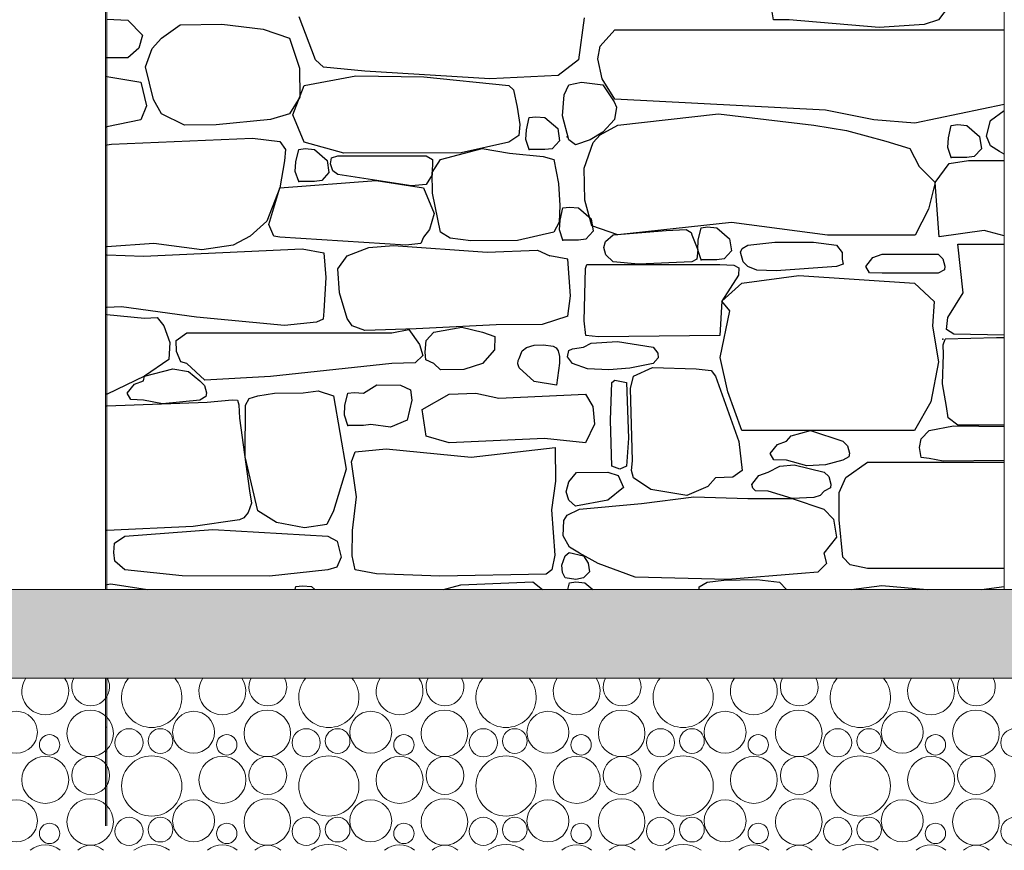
# Model space of a CAD drawing. Extents: x 169645 to 508157, y -5167 to 165945.
# Tile 26 of 130: x 291144 to 293145, y -550 to 1138. Entities that reach past the tile are written whole.
import ezdxf

# ---------------------------------------------------------------- set-up
doc = ezdxf.new("R2010")
doc.units = 0
doc.header["$MEASUREMENT"] = 0
for name, color, linetype in [('Dallage', 7, 'Continuous'), ('Maillage', 7, 'Continuous'), ('Murs  Pierre', 7, 'Continuous'), ('Murs Périphériques', 7, 'Continuous'), ('Sols Exter', 7, 'Continuous')]:
    doc.layers.add(name, color=color, linetype=linetype)

msp = doc.modelspace()

# ---------------------------------------------------------------- hatches: boundary and pattern name
at = {"layer": 'Sols Exter', "linetype": 'Continuous', "lineweight": 15}
msp.add_hatch(color=256, dxfattribs=at).paths.add_polyline_path([(289005.5, -200), (303635.7, -200), (303635.7, -20), (289005.5, -20)], flags=0)

# ---------------------------------------------------------------- linework, layer by layer
at = {"layer": 'Dallage', "linetype": 'Continuous', "lineweight": 20}
msp.add_line((291318.6, -350), (291321.5, -350), dxfattribs=at)
at = {"layer": 'Maillage', "linetype": 'Continuous', "lineweight": 9}
for centre, radius in [((291137.5, -310.1), 42.6), ((291287.3, -312.3), 47.3), ((291497.5, -310.1), 42.6), ((291647.3, -312.3), 47.3), ((291857.5, -310.1), 42.6), ((292007.3, -312.3), 47.3), ((292217.5, -310.1), 42.6), ((292367.3, -312.3), 47.3), ((292577.5, -310.1), 42.6), ((292727.3, -312.3), 47.3), ((292937.5, -310.1), 42.6), ((293087.3, -312.3), 47.3), ((291204.9, -335.6), 20.7), ((291366.3, -331.4), 28.6), ((291430.2, -327.9), 25.1), ((291564.9, -335.6), 20.7), ((291726.3, -331.4), 28.6), ((291790.2, -327.9), 25.1), ((291924.9, -335.6), 20.7), ((292086.3, -331.4), 28.6), ((292150.2, -327.9), 25.1), ((292284.9, -335.6), 20.7), ((292446.3, -331.4), 28.6), ((292510.2, -327.9), 25.1), ((292644.9, -335.6), 20.7), ((292806.3, -331.4), 28.6), ((292870.2, -327.9), 25.1), ((293004.9, -335.6), 20.7), ((293166.3, -331.4), 28.6), ((291196, -406.8), 47.7), ((291288.3, -397.9), 38.4), ((291412.4, -419.2), 61.2), ((291556, -406.8), 47.7), ((291648.3, -397.9), 38.4), ((291772.4, -419.2), 61.2), ((291916, -406.8), 47.7), ((292008.3, -397.9), 38.4), ((292132.4, -419.2), 61.2), ((292276, -406.8), 47.7), ((292368.3, -397.9), 38.4), ((292492.4, -419.2), 61.2), ((292636, -406.8), 47.7), ((292728.3, -397.9), 38.4), ((292852.4, -419.2), 61.2), ((292996, -406.8), 47.7), ((293088.3, -397.9), 38.4), ((291137.5, -490.1), 42.6), ((291287.3, -492.3), 47.3), ((291497.5, -490.1), 42.6), ((291647.3, -492.3), 47.3), ((291857.5, -490.1), 42.6), ((292007.3, -492.3), 47.3), ((292217.5, -490.1), 42.6), ((292367.3, -492.3), 47.3), ((292577.5, -490.1), 42.6), ((292727.3, -492.3), 47.3), ((292937.5, -490.1), 42.6), ((293087.3, -492.3), 47.3), ((291204.9, -515.6), 20.7), ((291366.3, -511.4), 28.6), ((291430.2, -507.9), 25.1), ((291564.9, -515.6), 20.7), ((291726.3, -511.4), 28.6), ((291790.2, -507.9), 25.1), ((291924.9, -515.6), 20.7), ((292086.3, -511.4), 28.6), ((292150.2, -507.9), 25.1), ((292284.9, -515.6), 20.7), ((292446.3, -511.4), 28.6), ((292510.2, -507.9), 25.1), ((292644.9, -515.6), 20.7), ((292806.3, -511.4), 28.6), ((292870.2, -507.9), 25.1), ((293004.9, -515.6), 20.7), ((293166.3, -511.4), 28.6)]:
    msp.add_circle(centre, radius, dxfattribs=at)
for centre, radius, start, end in [((291196, -226.8), 47.7, 145.8808, 34.1192), ((291288.3, -217.9), 38.4, 152.1116, 27.8884), ((291412.4, -239.2), 61.2, 140.159, 39.841), ((291556, -226.8), 47.7, 145.8808, 34.1192), ((291648.3, -217.9), 38.4, 152.1116, 27.8884), ((291772.4, -239.2), 61.2, 140.159, 39.841), ((291916, -226.8), 47.7, 145.8808, 34.1192), ((292008.3, -217.9), 38.4, 152.1116, 27.8884), ((292132.4, -239.2), 61.2, 140.159, 39.841), ((292276, -226.8), 47.7, 145.8808, 34.1192), ((292368.3, -217.9), 38.4, 152.1116, 27.8884), ((292492.4, -239.2), 61.2, 140.159, 39.841), ((292636, -226.8), 47.7, 145.8808, 34.1192), ((292728.3, -217.9), 38.4, 152.1116, 27.8884), ((292852.4, -239.2), 61.2, 140.159, 39.841), ((292996, -226.8), 47.7, 145.8808, 34.1192), ((293088.3, -217.9), 38.4, 152.1116, 27.8884), ((291196, -586.8), 47.7, 50.6117, 129.3883), ((291288.3, -577.9), 38.4, 47.0012, 132.9988), ((291412.4, -599.2), 61.2, 53.6915, 126.3085), ((291556, -586.8), 47.7, 50.6117, 129.3883), ((291648.3, -577.9), 38.4, 47.0012, 132.9988), ((291772.4, -599.2), 61.2, 53.6915, 126.3085), ((291916, -586.8), 47.7, 50.6117, 129.3883), ((292008.3, -577.9), 38.4, 47.0012, 132.9988), ((292132.4, -599.2), 61.2, 53.6915, 126.3085), ((292276, -586.8), 47.7, 50.6117, 129.3883), ((292368.3, -577.9), 38.4, 47.0012, 132.9988), ((292492.4, -599.2), 61.2, 53.6915, 126.3085), ((292636, -586.8), 47.7, 50.6117, 129.3883), ((292728.3, -577.9), 38.4, 47.0012, 132.9988), ((292852.4, -599.2), 61.2, 53.6915, 126.3085), ((292996, -586.8), 47.7, 50.6117, 129.3883), ((293088.3, -577.9), 38.4, 47.0012, 132.9988)]:
    msp.add_arc(centre, radius, start, end, dxfattribs=at)
at = {"layer": 'Murs  Pierre', "linetype": 'Continuous', "lineweight": 20}
for p, q in [((291321.5, 4547.2), (291321.5, -20)), ((293144.9, 4550), (293144.9, -20))]:
    msp.add_line(p, q, dxfattribs=at)
at = {"layer": 'Murs  Pierre', "linetype": 'Continuous'}
for p, q in [((292676, 1137.2), (292667.7, 1185.9)), ((293052.4, 1192.2), (293011.4, 1137.2)), ((291744.9, 1056), (291711.9, 1143.4)), ((292291.4, 1141.4), (292279.9, 1056)), ((291321.5, 1138.8), (291364, 1136.5)), ((291364, 1136.5), (291393.6, 1106.3)), ((291432, 1100.2), (291470.3, 1126.8)), ((291470.3, 1126.8), (291554.7, 1128.4)), ((291554.7, 1128.4), (291638.8, 1118.2)), ((292707.8, 1137.2), (292676, 1137.2)), ((292890.4, 1121.8), (292707.8, 1137.2)), ((292982.3, 1127.8), (292890.4, 1121.8)), ((293011.4, 1137.2), (292982.3, 1127.8)), ((291393.6, 1106.3), (291386.2, 1079.7)), ((291638.8, 1118.2), (291692.1, 1100.2)), ((292323.6, 1083.7), (292353.3, 1116.7)), ((292353.3, 1116.7), (293144.9, 1116.7)), ((291413.3, 1078.9), (291432, 1100.2)), ((291692.1, 1100.2), (291712.5, 1038.8)), ((292319, 1058), (292323.6, 1083.7)), ((291386.2, 1079.7), (291364, 1059.9)), ((291399.7, 1041.5), (291413.3, 1078.9)), ((291321.5, 1059.9), (291318.6, 1059.9)), ((291321.5, 1059.9), (291318.6, 1059.9)), ((291364, 1059.9), (291321.5, 1059.9)), ((291416, 975.4), (291399.7, 1041.5)), ((291761.7, 1041), (291744.9, 1056)), ((291845.6, 1033), (291761.7, 1041)), ((292279.9, 1056), (292238.6, 1024.1)), ((292327.6, 1017.7), (292319, 1058)), ((291318.6, 1022.6), (291321.5, 1022.1)), ((291318.6, 1022.6), (291321.5, 1022.1)), ((291321.5, 1022.1), (291390.4, 1010.4)), ((291712.5, 1038.8), (291713.1, 980.4)), ((291722.4, 1003.8), (291827, 1023.7)), ((291827, 1023.7), (291965.1, 1021.6)), ((292099.5, 1017.2), (291845.6, 1033)), ((291965.1, 1021.6), (292138.3, 1003.8)), ((292238.6, 1024.1), (292099.5, 1017.2)), ((291390.4, 1010.4), (291401.7, 962.7)), ((291699.5, 944.5), (291722.4, 1003.8)), ((292138.3, 1003.8), (292147.9, 995.3)), ((292250.8, 984.6), (292260.3, 1005.2)), ((292260.3, 1005.2), (292286, 1010.9)), ((292286, 1010.9), (292329.2, 1005.2)), ((292353.3, 976.1), (292327.6, 1017.7)), ((292329.2, 1005.2), (292352.1, 971)), ((292147.9, 995.3), (292155.3, 959.9)), ((292247, 941.9), (292250.8, 984.6)), ((291401.7, 962.7), (291390.4, 933.9)), ((291432, 946.4), (291416, 975.4)), ((291713.1, 980.4), (291692.1, 946.4)), ((292352.1, 971), (292357, 959.6)), ((292781.5, 953.9), (292353.3, 976.1)), ((293144.9, 965.2), (292963, 927.5)), ((291478.9, 923.1), (291432, 946.4)), ((291692.1, 946.4), (291653.5, 935)), ((291722.4, 889), (291699.5, 944.5)), ((292155.3, 959.9), (292160.2, 924.7)), ((292179.7, 938.9), (292192.9, 940.5)), ((292192.9, 940.5), (292211.4, 938.9)), ((292260.3, 893.5), (292247, 941.9)), ((292357, 959.6), (292353.1, 934.9)), ((292359.9, 923.3), (292563.9, 946.4)), ((292563.9, 946.4), (292758, 923.3)), ((292880.1, 933.9), (292781.5, 953.9)), ((293117, 932.6), (293144.9, 952.9)), ((291390.4, 933.9), (291321.5, 919.8)), ((291543.4, 923.9), (291478.9, 923.1)), ((291653.5, 935), (291543.4, 923.9)), ((292160.2, 924.7), (292158.4, 902.4)), ((292173.9, 913.8), (292179.7, 938.9)), ((292211.4, 938.9), (292237.4, 916.2)), ((292323.6, 903.5), (292359.9, 923.3)), ((292353.1, 934.9), (292328.9, 908.8)), ((292758, 923.3), (292824.6, 912.7)), ((292963, 927.5), (292880.1, 933.9)), ((293031.3, 897.6), (293037, 922.7)), ((293037, 922.7), (293050.3, 924.3)), ((293050.3, 924.3), (293068.7, 922.7)), ((293068.7, 922.7), (293094.7, 900.1)), ((293108.7, 901.1), (293117, 932.6)), ((291320, 919.5), (291318.6, 919.5)), ((291320, 919.5), (291318.6, 919.5)), ((291321.5, 919.8), (291320, 919.5)), ((291321.5, 919.8), (291320, 919.5)), ((292158.4, 902.4), (292138.3, 889)), ((292172.7, 894.2), (292173.9, 913.8)), ((292237.4, 916.2), (292241.1, 891.7)), ((292328.9, 908.8), (292303.6, 893.5)), ((292309.8, 888.3), (292323.6, 903.5)), ((292824.6, 912.7), (292904.5, 891)), ((293117, 881.1), (293108.7, 901.1)), ((291318.6, 882.8), (291321.5, 883.3)), ((291318.6, 882.8), (291321.5, 883.3)), ((291321.5, 883.3), (291331, 884.8)), ((291331, 884.8), (291617.4, 897.1)), ((291617.4, 897.1), (291672.9, 890.3)), ((291672.9, 890.3), (291684.3, 874.1)), ((291802.5, 866.2), (291722.4, 889)), ((292138.3, 889), (292041.3, 867.4)), ((292179.7, 873.5), (292172.7, 894.2)), ((292241.1, 891.7), (292226.4, 875.4)), ((292273.5, 883.6), (292260.3, 893.5)), ((292303.6, 893.5), (292273.5, 883.6)), ((292291.3, 836.2), (292309.8, 888.3)), ((292904.5, 891), (292953.3, 875.8)), ((293030, 878), (293031.3, 897.6)), ((293094.7, 900.1), (293098.4, 875.5)), ((293135.4, 869.8), (293117, 881.1)), ((291684.3, 874.1), (291682.4, 850.8)), ((291705.4, 848.9), (291711.2, 874)), ((291711.2, 874), (291724.5, 875.6)), ((291724.5, 875.6), (291742.9, 874)), ((291742.9, 874), (291768.9, 851.3)), ((291777.7, 856.6), (291790.7, 860.8)), ((291790.7, 860.8), (291970.1, 860.8)), ((292041.3, 867.4), (291802.5, 866.2)), ((291970.1, 860.8), (291982.8, 853.8)), ((291999, 853.3), (292083.7, 875.6)), ((292083.7, 875.6), (292139.7, 866.5)), ((292139.7, 866.5), (292207.9, 859.8)), ((292211.4, 873.5), (292179.7, 873.5)), ((292226.4, 875.4), (292211.4, 873.5)), ((292953.3, 875.8), (292971.8, 839.5)), ((293037, 857.4), (293030, 878)), ((293098.4, 875.5), (293083.7, 859.3)), ((293144.9, 864.2), (293135.4, 869.8)), ((291682.4, 850.8), (291672.6, 795.9)), ((291704.2, 829.3), (291705.4, 848.9)), ((291768.9, 851.3), (291772.6, 826.8)), ((291775.4, 845), (291777.7, 856.6)), ((291780.3, 830.4), (291775.4, 845)), ((291982.8, 853.8), (291982.3, 822.7)), ((291982.5, 826.8), (291999, 853.3)), ((292207.9, 859.8), (292229.4, 853.3)), ((292229.4, 853.3), (292238.7, 804.6)), ((293004.7, 806.6), (293032.6, 845.6)), ((293032.6, 845.6), (293072.2, 851.4)), ((293068.7, 857.4), (293037, 857.4)), ((293083.7, 859.3), (293068.7, 857.4)), ((293072.2, 851.4), (293144.9, 851.4)), ((291711.2, 808.6), (291704.2, 829.3)), ((291772.6, 826.8), (291757.9, 810.6)), ((291790.7, 822.8), (291780.3, 830.4)), ((291940.2, 800), (291790.7, 822.8)), ((291982.3, 822.7), (291970.1, 802.7)), ((291983.3, 784.9), (291982.5, 826.8)), ((292292.6, 770.8), (292291.3, 836.2)), ((292971.8, 839.5), (293004.7, 806.6)), ((291672.6, 795.9), (291868.3, 810.7)), ((291742.9, 808.6), (291711.2, 808.6)), ((291757.9, 810.6), (291742.9, 808.6)), ((291868.3, 810.7), (291964.7, 795.9)), ((291970.1, 802.7), (291940.2, 800)), ((292238.7, 804.6), (292241.8, 759.9)), ((293004.7, 806.6), (292991, 752.3)), ((293012.8, 696.2), (293004.7, 806.6)), ((291672.6, 795.9), (291646.6, 728.4)), ((291650.7, 721.5), (291672.6, 795.9)), ((291964.7, 795.9), (291986.7, 743.6)), ((291999, 706.1), (291983.3, 784.9)), ((292306.5, 718.7), (292292.6, 770.8)), ((291986.7, 743.6), (291976.9, 711.5)), ((292241.8, 759.9), (292240.3, 726.2)), ((292242.3, 730.2), (292248, 755.3)), ((292248, 755.3), (292261.3, 756.9)), ((292261.3, 756.9), (292279.7, 755.3)), ((292279.7, 755.3), (292305.7, 732.7)), ((292991, 752.3), (292963.9, 700.1)), ((291646.6, 728.4), (291612.2, 697.6)), ((291660.3, 697.9), (291650.7, 721.5)), ((292240.3, 726.2), (292229.4, 706.1)), ((292241, 710.6), (292242.3, 730.2)), ((292305.7, 732.7), (292309.4, 708.1)), ((292590.3, 725.3), (292359.9, 700.2)), ((292785.7, 699.5), (292590.3, 725.3)), ((291976.9, 711.5), (291964.7, 695.6)), ((292018.6, 693.9), (291999, 706.1)), ((292229.4, 706.1), (292155.7, 689)), ((292248, 689.9), (292241, 710.6)), ((292309.4, 708.1), (292294.7, 691.9)), ((292359.9, 700.2), (292306.5, 718.7)), ((292349.8, 700.2), (292457.9, 709.3)), ((292457.9, 709.3), (292498.7, 711.1)), ((292498.7, 711.1), (292508.3, 705.5)), ((292508.3, 705.5), (292510.1, 700.2)), ((292523.1, 689.7), (292528.9, 714.8)), ((292528.9, 714.8), (292542.1, 716.4)), ((292542.1, 716.4), (292560.6, 714.8)), ((292560.6, 714.8), (292586.6, 692.2)), ((293104.1, 709.4), (293012.8, 696.2)), ((293144.9, 698.7), (293104.1, 709.4)), ((291416.5, 682.7), (291321.5, 676)), ((291514.1, 670.2), (291416.5, 682.7)), ((291612.2, 697.6), (291577.9, 679.7)), ((291672.6, 695.6), (291660.3, 697.9)), ((291928.9, 679.4), (291672.6, 695.6)), ((291959.5, 682.7), (291928.9, 679.4)), ((291964.7, 695.6), (291959.5, 682.7)), ((292060.7, 688.1), (292018.6, 693.9)), ((292155.7, 689), (292060.7, 688.1)), ((292279.7, 689.9), (292248, 689.9)), ((292294.7, 691.9), (292279.7, 689.9)), ((292331.2, 674.6), (292334.4, 686.9)), ((292334.4, 686.9), (292349.8, 700.2)), ((292510.1, 700.2), (292521.9, 670.1)), ((292521.9, 670.1), (292523.1, 689.7)), ((292586.6, 692.2), (292590.3, 667.7)), ((292624, 679.4), (292678.6, 685.5)), ((292678.6, 685.5), (292719.4, 685.8)), ((292719.4, 685.8), (292757, 685.6)), ((292757, 685.6), (292804.2, 679.4)), ((292963.9, 700.1), (292785.7, 699.5)), ((293050.4, 681.7), (293144.9, 681.7)), ((293061.5, 582.5), (293050.4, 681.7)), ((291321.5, 676), (291318.6, 675.8)), ((291321.5, 676), (291318.6, 675.8)), ((291395.7, 657), (291718.3, 672)), ((291577.9, 679.7), (291514.1, 670.2)), ((291718.3, 672), (291762, 663.9)), ((291762, 663.9), (291765.9, 614)), ((291809.6, 658), (291853.4, 674.7)), ((291853.4, 674.7), (291903.5, 678.7)), ((291903.5, 678.7), (292094.4, 665.1)), ((292094.4, 665.1), (292196.3, 669.1)), ((292196.3, 669.1), (292221.4, 658)), ((292335.5, 659.8), (292331.2, 674.6)), ((292521.9, 670.1), (292520.3, 651.2)), ((292528.9, 649.5), (292521.9, 670.1)), ((292590.3, 667.7), (292575.6, 651.4)), ((292608.8, 665.2), (292612.2, 672.9)), ((292614.1, 645.4), (292608.8, 665.2)), ((292612.2, 672.9), (292624, 679.4)), ((292804.2, 679.4), (292815.3, 664.8)), ((292815.3, 664.8), (292815.8, 650.9)), ((292878.1, 654.3), (292896.6, 661.3)), ((292896.6, 661.3), (293010.8, 661.3)), ((293010.8, 661.3), (293020.3, 652)), ((291318.6, 659.7), (291321.5, 659.6)), ((291318.6, 659.7), (291321.5, 659.6)), ((291321.5, 659.6), (291395.7, 657)), ((291790.7, 631.7), (291809.6, 658)), ((292258.1, 651), (292221.4, 658)), ((292263.2, 576.6), (292258.1, 651)), ((292349.8, 645.4), (292335.5, 659.8)), ((292401.5, 640.6), (292349.8, 645.4)), ((292510.1, 645.4), (292401.5, 640.6)), ((292520.3, 651.2), (292510.1, 645.4)), ((292560.6, 649.5), (292528.9, 649.5)), ((292575.6, 651.4), (292560.6, 649.5)), ((292624, 636.1), (292614.1, 645.4)), ((292817.5, 641.1), (292804.2, 636.1)), ((292815.8, 650.9), (292817.5, 641.1)), ((292863.4, 636.1), (292878.1, 654.3)), ((293020.3, 652), (293024.3, 636.7)), ((291794, 582.8), (291790.7, 631.7)), ((292291.2, 526), (292293.8, 631.8)), ((292293.8, 631.8), (292296.6, 640.1)), ((292296.6, 640.1), (292567.2, 640.1)), ((292567.2, 640.1), (292595, 638.8)), ((292595, 638.8), (292605.3, 633.3)), ((292605.3, 633.3), (292604.5, 618.6)), ((292641.9, 628.7), (292624, 636.1)), ((292681.3, 627.1), (292641.9, 628.7)), ((292804.2, 636.1), (292681.3, 627.1)), ((292870.9, 623.2), (292863.4, 636.1)), ((292896.6, 622.3), (292870.9, 623.2)), ((293010.8, 622.3), (292896.6, 622.3)), ((293023.3, 629.3), (293010.8, 622.3)), ((293024.3, 636.7), (293023.3, 629.3)), ((291765.9, 614), (291762, 545.7)), ((292604.5, 618.6), (292571, 565.5)), ((292571, 565.5), (292611.4, 602.5)), ((292611.4, 602.5), (292727.6, 617.7)), ((292727.6, 617.7), (292962.6, 602.5)), ((292962.6, 602.5), (293002.2, 564.9)), ((291809.6, 530.6), (291794, 582.8)), ((293030.2, 532.5), (293061.5, 582.5)), ((292258.1, 535), (292263.2, 576.6)), ((292571, 565.5), (292567.2, 496.2)), ((292586.9, 545.9), (292571, 565.5)), ((293002.2, 564.9), (292999, 514.7)), ((291321.5, 552.8), (291318.6, 552.6)), ((291321.5, 552.8), (291318.6, 552.6)), ((291350.9, 553.9), (291321.5, 552.8)), ((291503.3, 533.4), (291350.9, 553.9)), ((291762, 545.7), (291760.6, 529.4)), ((292567.4, 451.5), (292586.9, 545.9)), ((291318.6, 539.1), (291321.5, 538.8)), ((291318.6, 539.1), (291321.5, 538.8)), ((291321.5, 538.8), (291397.7, 531.2)), ((291397.7, 531.2), (291423.3, 532.2)), ((291423.3, 532.2), (291436.8, 515.3)), ((291682.1, 516.5), (291503.3, 533.4)), ((291747.2, 523), (291682.1, 516.5)), ((291760.6, 529.4), (291747.2, 523)), ((291819.9, 515.9), (291809.6, 530.6)), ((292258.1, 535), (292205.9, 518.4)), ((292294.4, 496.2), (292291.2, 526)), ((293027.4, 508), (293030.2, 532.5)), ((291436.8, 515.3), (291449.1, 481.6)), ((291461.9, 485.5), (291484.1, 501.5)), ((291484.1, 501.5), (291900.6, 501.5)), ((291845.3, 506.4), (291819.9, 515.9)), ((291949.5, 509.5), (291845.3, 506.4)), ((291900.6, 501.5), (291934.7, 508.4)), ((291934.7, 508.4), (291956.8, 477.8)), ((292112.4, 517.5), (291949.5, 509.5)), ((291970.2, 485.8), (291985.8, 502.8)), ((291985.8, 502.8), (292042.9, 512.6)), ((292042.9, 512.6), (292084.8, 502.8)), ((292084.8, 502.8), (292109.8, 493.6)), ((292205.9, 518.4), (292112.4, 517.5)), ((292999, 514.7), (293011.2, 442.4)), ((293042.5, 498.7), (293027.4, 508)), ((291449.1, 481.6), (291447.2, 446.9)), ((291462.6, 463.2), (291461.9, 485.5)), ((291968.4, 461.8), (291970.2, 485.8)), ((292109.8, 493.6), (292108.7, 466.9)), ((292290.1, 472.5), (292305.2, 480.7)), ((292320.6, 493.1), (292294.4, 496.2)), ((292305.2, 480.7), (292358.7, 483.7)), ((292567.2, 496.2), (292320.6, 493.1)), ((292358.7, 483.7), (292431.2, 472.5)), ((293020.9, 477.2), (293025.1, 488.7)), ((293129.3, 491.5), (293025.1, 488.7)), ((293144.9, 496.8), (293042.5, 498.7)), ((293144.9, 490.9), (293129.3, 491.5)), ((291471.8, 442.6), (291462.6, 463.2)), ((291956.8, 477.8), (291963.5, 455.3)), ((291969.5, 446.6), (291968.4, 461.8)), ((292108.7, 466.9), (292084.8, 438.8)), ((292158.9, 449.4), (292165.2, 464.8)), ((292165.2, 464.8), (292174.2, 471.5)), ((292174.2, 471.5), (292189.3, 476.6)), ((292189.3, 476.6), (292208.6, 476.9)), ((292208.6, 476.9), (292228.3, 474.2)), ((292228.3, 474.2), (292234.2, 470.6)), ((292234.2, 470.6), (292238.2, 464.8)), ((292238.2, 464.8), (292240.9, 453.1)), ((292257.5, 452.9), (292260.1, 465.6)), ((292260.1, 465.6), (292267.8, 468.9)), ((292267.8, 468.9), (292290.1, 472.5)), ((292431.2, 472.5), (292440.6, 460.3)), ((292440.6, 460.3), (292441.8, 450.6)), ((293021.5, 457.3), (293020.9, 477.2)), ((291447.2, 446.9), (291397.7, 413.5)), ((291484.1, 438.8), (291471.8, 442.6)), ((291947.7, 440.4), (291900.6, 438.8)), ((291963.5, 455.3), (291947.7, 440.4)), ((291985.8, 438.8), (291969.5, 446.6)), ((292156.5, 438.4), (292157.3, 445.1)), ((292157.3, 445.1), (292158.9, 449.4)), ((292240.9, 453.1), (292241.2, 439.5)), ((292267.5, 438.8), (292257.5, 452.9)), ((292441.8, 450.6), (292431.2, 438.8)), ((292582.9, 381.8), (292567.4, 451.5)), ((293011.2, 442.4), (292995.5, 361.1)), ((293019.1, 397.6), (293021.5, 457.3)), ((291397.7, 413.5), (291455.2, 428.3)), ((291455.2, 428.3), (291487.2, 422.9)), ((291520.5, 404.9), (291484.1, 438.8)), ((291487.2, 422.9), (291510.1, 403.8)), ((291900.6, 438.8), (291653.6, 412.9)), ((291999.4, 425.9), (291985.8, 438.8)), ((292046.9, 427), (291999.4, 425.9)), ((292084.8, 438.8), (292046.9, 427)), ((292159.3, 430), (292156.5, 438.4)), ((292189.9, 402.2), (292159.3, 430)), ((292241.2, 439.5), (292234.8, 394.8)), ((292297.8, 428.2), (292267.5, 438.8)), ((292341.2, 426.4), (292297.8, 428.2)), ((292384.2, 429.5), (292341.2, 426.4)), ((292431.2, 438.8), (292384.2, 429.5)), ((292391.6, 413.1), (292429.9, 431)), ((292429.9, 431), (292518.5, 428.5)), ((292518.5, 428.5), (292549.1, 424.9)), ((292549.1, 424.9), (292558, 413.1)), ((291397.7, 413.5), (291321.8, 377)), ((291377.5, 396.8), (291395.9, 403.8)), ((291395.9, 403.8), (291397.7, 413.5)), ((291510.1, 403.8), (291519.6, 394.6)), ((291653.6, 412.9), (291520.5, 404.9)), ((292235.1, 394.8), (292189.9, 402.2)), ((292344.9, 323.8), (292347.7, 400.2)), ((292347.7, 400.2), (292353.3, 405.5)), ((292353.3, 405.5), (292376.9, 400.2)), ((292376.9, 400.2), (292381.6, 287.1)), ((292385.6, 388.2), (292391.6, 413.1)), ((292558, 413.1), (292605.5, 280.3)), ((291362.8, 378.7), (291377.5, 396.8)), ((291519.6, 394.6), (291523.7, 379.3)), ((291720.2, 379.7), (291750.6, 383.5)), ((291750.6, 383.5), (291781.8, 373.5)), ((291810.9, 378.7), (291824.1, 380.4)), ((291824.1, 380.4), (291842.6, 378.7)), ((291842.6, 378.7), (291870, 395.6)), ((291870, 395.6), (291918.2, 394.9)), ((291918.2, 394.9), (291938.2, 385.7)), ((291938.2, 385.7), (291940.8, 364.8)), ((292389.4, 241.2), (292385.6, 388.2)), ((292611.4, 302.8), (292582.9, 381.8)), ((293027.8, 352), (293019.1, 397.6)), ((291321.5, 376.9), (291318.6, 376.5)), ((291321.5, 376.9), (291318.6, 376.5)), ((291321.8, 377), (291321.5, 376.9)), ((291321.5, 353.1), (291525.4, 360.5)), ((291370.2, 365.8), (291362.8, 378.7)), ((291395.9, 364.8), (291370.2, 365.8)), ((291434.1, 357.3), (291395.9, 364.8)), ((291510.1, 364.8), (291434.1, 357.3)), ((291522.7, 371.8), (291510.1, 364.8)), ((291523.7, 379.3), (291522.7, 371.8)), ((291525.4, 360.5), (291575.8, 365)), ((291575.8, 365), (291586.5, 364.7)), ((291586.5, 364.7), (291589.6, 355)), ((291603.3, 354.3), (291610.1, 368.1)), ((291610.1, 368.1), (291628, 373.5)), ((291628, 373.5), (291661.6, 379)), ((291661.6, 379), (291720.2, 379.7)), ((291781.8, 373.5), (291807.5, 224.5)), ((291805.1, 353.7), (291810.9, 378.7)), ((291940.8, 364.8), (291931.5, 324)), ((291962.1, 345.5), (292016.6, 377.1)), ((292016.6, 377.1), (292070.8, 379.1)), ((292070.8, 379.1), (292117.5, 368.4)), ((292117.5, 368.4), (292294, 377.1)), ((292294, 377.1), (292308.7, 351.5)), ((292995.5, 361.1), (292962.6, 302.8)), ((291318.6, 353), (291321.5, 353.1)), ((291318.6, 353), (291321.5, 353.1)), ((291589.6, 355), (291591.1, 327.9)), ((291602.5, 249.8), (291603.3, 354.3)), ((291803.9, 334), (291805.1, 353.7)), ((291970.2, 291.5), (291962.1, 345.5)), ((292308.7, 351.5), (292312, 315.5)), ((293031.2, 328.8), (293027.8, 352)), ((291591.1, 327.9), (291611.4, 180.7)), ((291810.9, 313.4), (291803.9, 334)), ((291931.5, 324), (291897.6, 310)), ((292347.7, 230.4), (292344.9, 323.8)), ((293050.4, 314.1), (293031.2, 328.8)), ((291842.6, 313.4), (291810.9, 313.4)), ((291857.6, 315.3), (291842.6, 313.4)), ((291897.6, 310), (291857.6, 315.3)), ((292312, 315.5), (292294, 277.7)), ((292962.6, 302.8), (292611.4, 302.8)), ((292711.5, 292.3), (292751.2, 302.7)), ((292751.2, 302.7), (292816.7, 281.3)), ((292975.8, 285.7), (292992.3, 302.8)), ((292992.3, 302.8), (293041.4, 312.3)), ((293041.4, 312.3), (293144.9, 311.1)), ((293144.9, 314.1), (293050.4, 314.1)), ((292016.6, 277.7), (291970.2, 291.5)), ((292210.9, 287), (292016.6, 277.7)), ((292294, 277.7), (292210.9, 287)), ((292381.6, 287.1), (292376.9, 230.4)), ((292605.5, 280.3), (292612.1, 221.9)), ((292684.1, 274.3), (292702.5, 281.3)), ((292702.5, 281.3), (292711.5, 292.3)), ((292816.7, 281.3), (292826.2, 272.1)), ((292972.6, 268.4), (292975.8, 285.7)), ((291825.8, 259.9), (291888.7, 266)), ((291888.7, 266), (292061.7, 249.1)), ((292061.7, 249.1), (292232.3, 268.7)), ((292232.3, 268.7), (292233.1, 200.3)), ((292669.4, 256.2), (292684.1, 274.3)), ((292826.2, 272.1), (292830.3, 256.8)), ((292975.8, 248.1), (292972.6, 268.4)), ((291628, 139.8), (291602.5, 249.8)), ((291818.2, 239.4), (291825.8, 259.9)), ((292387.4, 221.5), (292389.4, 241.2)), ((292676.8, 243.3), (292669.4, 256.2)), ((292702.5, 242.4), (292676.8, 243.3)), ((292743.9, 231.5), (292702.5, 242.4)), ((292816.7, 242.4), (292781.9, 232.9)), ((292829.3, 249.4), (292816.7, 242.4)), ((292830.3, 256.8), (292829.3, 249.4)), ((292992.3, 245.9), (292975.8, 248.1)), ((293021, 240.5), (292992.3, 245.9)), ((293144.9, 242), (293021, 240.5)), ((291807.5, 224.5), (291781.8, 139.8)), ((291828.8, 167.9), (291818.2, 239.4)), ((292363.6, 224.2), (292347.7, 230.4)), ((292376.9, 230.4), (292363.6, 224.2)), ((292391.6, 207.1), (292387.4, 221.5)), ((292612.1, 221.9), (292593.6, 208.4)), ((292664.9, 218.6), (292688.6, 230.3)), ((292688.6, 230.3), (292717.8, 233.5)), ((292717.8, 233.5), (292779.1, 218.6)), ((292781.9, 232.9), (292743.9, 231.5)), ((292822.8, 207.4), (292866.9, 238.8)), ((292866.9, 238.8), (293144.9, 238.8)), ((292233.1, 200.3), (292224.5, 141.8)), ((292260.3, 198.5), (292275.6, 217.6)), ((292275.6, 217.6), (292339.5, 218.6)), ((292339.5, 218.6), (292360, 211.5)), ((292360, 211.5), (292370.9, 187)), ((292426.4, 182.9), (292391.6, 207.1)), ((292558, 207.1), (292542.7, 189.4)), ((292593.6, 208.4), (292558, 207.1)), ((292631.7, 193.5), (292646.4, 211.6)), ((292646.4, 211.6), (292664.9, 218.6)), ((292779.1, 218.6), (292788.6, 209.4)), ((292788.6, 209.4), (292792.6, 194.1)), ((292809.7, 177), (292822.8, 207.4)), ((291611.4, 180.7), (291614.9, 155.5)), ((292254.8, 178.4), (292260.3, 198.5)), ((292370.9, 187), (292339.5, 161.6)), ((292499.7, 170.6), (292426.4, 182.9)), ((292542.7, 189.4), (292499.7, 170.6)), ((292634, 185.8), (292631.7, 193.5)), ((292639.2, 180.6), (292634, 185.8)), ((292664.9, 179.7), (292639.2, 180.6)), ((292791.6, 186.7), (292779.1, 179.7)), ((292792.6, 194.1), (292791.6, 186.7)), ((291820.1, 99.8), (291828.8, 167.9)), ((292260.3, 161.6), (292254.8, 178.4)), ((292273.3, 149.1), (292260.3, 161.6)), ((292339.5, 161.6), (292273.3, 149.1)), ((292407.5, 155), (292514.2, 168.1)), ((292514.2, 168.1), (292624, 164.9)), ((292624, 164.9), (292713.8, 164.7)), ((292713.8, 164.7), (292664.9, 179.7)), ((292757.8, 166.9), (292713.8, 164.7)), ((292713.8, 164.7), (292778.4, 143.1)), ((292770.9, 170.9), (292757.8, 166.9)), ((292779.1, 179.7), (292770.9, 170.9)), ((292809.5, 121.2), (292809.7, 177)), ((291614.9, 155.5), (291608.4, 136.5)), ((292224.5, 141.8), (292231.7, 50)), ((292256.9, 131.1), (292281.4, 143.1)), ((292281.4, 143.1), (292407.5, 155)), ((292778.4, 143.1), (292798, 122.8)), ((291591.1, 121.3), (291496.3, 108.1)), ((291599.4, 125.4), (291591.1, 121.3)), ((291608.4, 136.5), (291599.4, 125.4)), ((291666.3, 116.2), (291628, 139.8)), ((291781.8, 139.8), (291768, 112.2)), ((292249.8, 119.8), (292256.9, 131.1)), ((292798, 122.8), (292804.2, 86)), ((292816.9, 45.9), (292809.5, 121.2)), ((291496.3, 108.1), (291321.5, 99.7)), ((291358.1, 88.3), (291536.8, 101.9)), ((291536.8, 101.9), (291770, 88.3)), ((291722.9, 104.9), (291666.3, 116.2)), ((291768, 112.2), (291722.9, 104.9)), ((292248.4, 89), (292249.8, 119.8)), ((291321.5, 99.7), (291318.6, 99.6)), ((291321.5, 99.7), (291318.6, 99.6)), ((291336.7, 74), (291358.1, 88.3)), ((291770, 88.3), (291789.1, 78.2)), ((291819.6, 48.1), (291820.1, 99.8)), ((292261.1, 65.8), (292248.4, 89)), ((292804.2, 86), (292778.4, 54)), ((291335.7, 55.1), (291336.7, 74)), ((291789.1, 78.2), (291797.7, 45.5)), ((292281.4, 54), (292261.1, 65.8)), ((291337.7, 37.2), (291335.7, 55.1)), ((291797.7, 45.5), (291788.9, 25.4)), ((291825.8, 19.9), (291819.6, 48.1)), ((292231.7, 50), (292225.8, 19.9)), ((292245.9, 29.5), (292252.6, 48.1)), ((292252.6, 48.1), (292260.8, 55.4)), ((292260.8, 55.4), (292289.7, 48.1)), ((292319.5, 32.8), (292281.4, 54)), ((292289.7, 48.1), (292299.3, 33.2)), ((292778.4, 54), (292783.5, 32.8)), ((292831.4, 30), (292816.9, 45.9)), ((291358.1, 19.7), (291337.7, 37.2)), ((291788.9, 25.4), (291770, 19.7)), ((292246.9, 14.5), (292245.9, 29.5)), ((292299.3, 33.2), (292302.1, 15.7)), ((292394.6, 5.2), (292319.5, 32.8)), ((292783.5, 32.8), (292766, 15.1)), ((292866.9, 22.3), (292831.4, 30)), ((293144.9, 22.3), (292866.9, 22.3)), ((291474.5, 7.5), (291358.1, 19.7)), ((291652, 7.3), (291474.5, 7.5)), ((291770, 19.7), (291652, 7.3)), ((291868.9, 11.9), (291825.8, 19.9)), ((291997.9, 7), (291868.9, 11.9)), ((292214.3, 11.4), (291997.9, 7)), ((292225.8, 19.9), (292214.3, 11.4)), ((292252.6, 3.8), (292246.9, 14.5)), ((292274.5, 0), (292252.6, 3.8)), ((292289.7, 3.8), (292274.5, 0)), ((292302.1, 15.7), (292289.7, 3.8)), ((292583.3, 0.6), (292394.6, 5.2)), ((292574.8, -1.1), (292641.8, 0)), ((292733.1, 12.3), (292583.3, 0.6)), ((292641.8, 0), (292687.9, -4.9)), ((292766, 15.1), (292733.1, 12.3)), ((291318.6, -10.6), (291321.5, -10.1)), ((291318.6, -10.6), (291321.5, -10.1)), ((291321.5, -10.1), (291329.4, -8.5)), ((291329.4, -8.5), (291404.1, -20)), ((291704, -20), (291705.4, -14)), ((291705.4, -14), (291718.7, -12.4)), ((291718.7, -12.4), (291737.1, -14)), ((291737.1, -14), (291744, -20)), ((292005.6, -20), (292040.5, -10.8)), ((292040.5, -10.8), (292187.2, -4.8)), ((292187.2, -4.8), (292206.2, -20)), ((292257.9, -20), (292261.1, -6.2)), ((292261.1, -6.2), (292274.3, -4.6)), ((292274.3, -4.6), (292292.8, -6.2)), ((292292.8, -6.2), (292308.7, -20)), ((292524.9, -14.7), (292541.2, -4.9)), ((292525.2, -20), (292524.9, -14.7)), ((292541.2, -4.9), (292574.8, -1.1)), ((292687.9, -4.9), (292702.6, -20)), ((292834, -20), (292895.9, -11.8)), ((292895.9, -11.8), (292988, -20)), ((293098.4, -20), (293144.9, -13.7))]:
    msp.add_line(p, q, dxfattribs=at)
for p in [(292256.3, 899.6), (292179.7, 873.5), (293037, 857.4), (291711.2, 808.6), (292248, 689.9), (292528.9, 649.5), (293020.3, 488.8), (291810.9, 313.4)]:
    msp.add_point(p, dxfattribs=at)
at = {"layer": 'Murs Périphériques', "linetype": 'Continuous', "lineweight": 20}
for p, q in [((291318.6, 4547.2), (291318.6, -20)), ((291318.6, -200), (291318.6, -500)), ((291321.5, -500), (291321.5, -200)), ((291321.5, -300), (291318.6, -300))]:
    msp.add_line(p, q, dxfattribs=at)
at = {"layer": 'Sols Exter', "linetype": 'Continuous', "lineweight": 9}
for p, q in [((289005.5, -20), (303635.7, -20)), ((289005.5, -200), (303635.7, -200))]:
    msp.add_line(p, q, dxfattribs=at)

doc.saveas('drawing.dxf')
